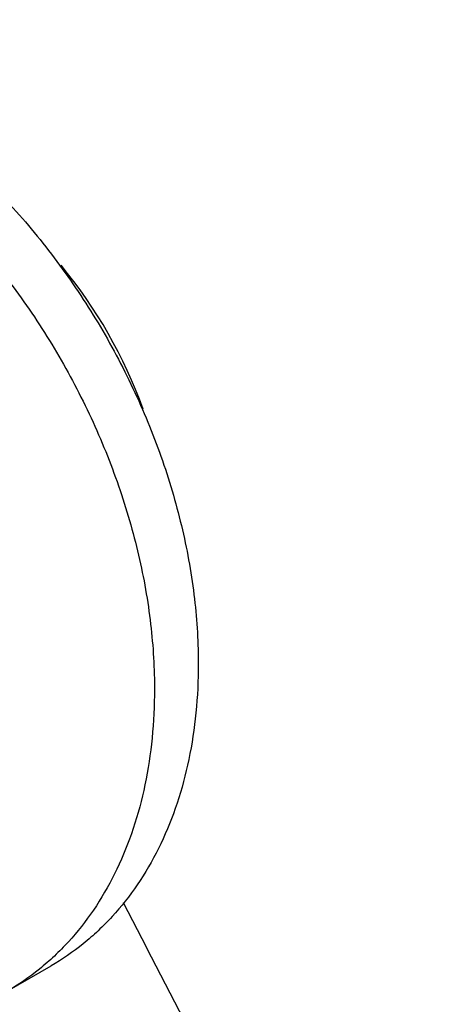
# Model space of a CAD drawing. Header units: inches. Extents: x 0 to 34, y 0 to 22.
# Tile 93 of 175: x 20.8 to 21.3, y 12.5 to 13.6. Entities that reach past the tile are written whole.
import ezdxf

# ---------------------------------------------------------------- set-up
doc = ezdxf.new("R2010")
doc.units = ezdxf.units.IN
doc.header["$LTSCALE"] = 1.87
doc.header["$MEASUREMENT"] = 0
doc.layers.add('3_ALL_AXES', color=7, linetype='CONTINUOUS')
doc.layers.add('7_ALL_FEATURES', color=7, linetype='CONTINUOUS')

msp = doc.modelspace()

# ---------------------------------------------------------------- linework, layer by layer
at = {"layer": '3_ALL_AXES', "color": 7, "linetype": 'Continuous'}
msp.add_line((20.797746, 12.499662), (20.845964, 12.527554), dxfattribs=at)
for points, knots in [([(20.270949, 13.521598), (20.279156, 13.526345), (20.296116, 13.535026), (20.322857, 13.545428), (20.350793, 13.553174), (20.379776, 13.558228), (20.409658, 13.560564), (20.450978, 13.560042), (20.504265, 13.552313), (20.56833, 13.532482), (20.632089, 13.502445), (20.694285, 13.462833), (20.753707, 13.41445), (20.809185, 13.358267), (20.859624, 13.295407), (20.90402, 13.227125), (20.94149, 13.154784), (20.971286, 13.079826), (20.992809, 13.00374), (21.005626, 12.928052), (21.008242, 12.877745), (21.007932, 12.853123)], [0, 0, 0, 0, 0.02451608, 0.04916398, 0.07407077, 0.09935442, 0.12512057, 0.1514591, 0.20608267, 0.2636518, 0.32426613, 0.38778296, 0.45385927, 0.52199424, 0.59157204, 0.66190039, 0.73224956, 0.80188822, 0.87012213, 0.93632735, 1, 1, 1, 1]), ([(20.222734, 13.493707), (20.230942, 13.498455), (20.247902, 13.507135), (20.274642, 13.517537), (20.302579, 13.525282), (20.331562, 13.530336), (20.361444, 13.532672), (20.402764, 13.53215), (20.45605, 13.52442), (20.520115, 13.504589), (20.583874, 13.474551), (20.646069, 13.434939), (20.705491, 13.386555), (20.760969, 13.330372), (20.811407, 13.267513), (20.855803, 13.199231), (20.893273, 13.12689), (20.923069, 13.051933), (20.944592, 12.975847), (20.957409, 12.900159), (20.960024, 12.849853), (20.959714, 12.82523)], [0, 0, 0, 0, 0.02451604, 0.04916391, 0.07407076, 0.09935446, 0.1251206, 0.15145919, 0.20608288, 0.26365211, 0.32426649, 0.38778343, 0.4538597, 0.52199473, 0.59157243, 0.66190079, 0.73224986, 0.80188845, 0.87012227, 0.93632741, 1, 1, 1, 1]), ([(21.007932, 12.853123), (21.007707, 12.835216), (21.00561, 12.800064), (20.997222, 12.748942), (20.983729, 12.700967), (20.965271, 12.656701), (20.942041, 12.616669), (20.91876, 12.58705), (20.898089, 12.566072), (20.876288, 12.547049), (20.858391, 12.534743), (20.845957, 12.52755)], [0, 0, 0, 0, 0.14126801, 0.2772485, 0.40790607, 0.53350681, 0.65457258, 0.77191666, 0.82955867, 0.88669003, 1, 1, 1, 1]), ([(20.959714, 12.82523), (20.959489, 12.807323), (20.957392, 12.772171), (20.949004, 12.721048), (20.935511, 12.673073), (20.917052, 12.628806), (20.893822, 12.588775), (20.870541, 12.559156), (20.849869, 12.538178), (20.828068, 12.519155), (20.81017, 12.506848), (20.797736, 12.499656)], [0, 0, 0, 0, 0.14126814, 0.27724862, 0.40790622, 0.53350689, 0.65457253, 0.77191661, 0.82955853, 0.88668983, 1, 1, 1, 1])]:
    msp.add_open_spline(points, degree=3, knots=knots, dxfattribs=at)
at = {"layer": '7_ALL_FEATURES', "color": 7, "linetype": 'Continuous'}
for centre, radius, start, end in [((20.444815, 12.958861), 0.53428, 19.869055, 39.507514), ((39.291652, 22.017682), 20.641437, 207.1539114, 209.1419613)]:
    msp.add_arc(centre, radius, start, end, dxfattribs=at)
for points, knots in [([(21.480384, 12.09925), (21.499071, 12.11757), (21.534644, 12.156926), (21.581389, 12.222475), (21.621669, 12.294593), (21.667064, 12.400345), (21.705525, 12.546818), (21.721665, 12.73579), (21.708375, 12.935433), (21.666141, 13.140019), (21.596247, 13.343727), (21.500729, 13.54071), (21.382349, 13.725302), (21.24451, 13.892182), (21.091153, 14.036535), (20.926636, 14.154184), (20.755556, 14.241681), (20.582741, 14.296356), (20.439114, 14.31317), (20.329192, 14.30804), (20.276273, 14.299508), (20.250491, 14.293759)], [0, 0, 0, 0, 0.02542106, 0.0513924, 0.07805122, 0.10550551, 0.1630162, 0.22424124, 0.28898572, 0.35670306, 0.4265874, 0.49766138, 0.56885895, 0.63910506, 0.70739496, 0.77287612, 0.83493478, 0.8932879, 0.94807115, 0.97433983, 1, 1, 1, 1]), ([(20.079056, 14.228874), (20.055099, 14.215018), (20.008788, 14.183909), (19.945723, 14.128071), (19.889453, 14.063476), (19.840456, 13.990735), (19.799155, 13.910482), (19.754034, 13.792496), (19.719464, 13.629236), (19.713161, 13.420002), (19.741162, 13.200902), (19.802416, 12.979266), (19.894798, 12.762464), (20.015185, 12.55777), (20.159531, 12.372061), (20.32301, 12.21159), (20.50024, 12.08177), (20.685357, 11.987052), (20.844045, 11.939418), (20.968324, 11.922853), (21.057952, 11.920982), (21.144726, 11.929517), (21.200704, 11.942247), (21.227817, 11.950315)], [0, 0, 0, 0, 0.02522052, 0.05066313, 0.07655209, 0.10307842, 0.13039671, 0.1586233, 0.21799935, 0.28143621, 0.34854683, 0.4185375, 0.49033431, 0.56270169, 0.63435511, 0.70407157, 0.77080258, 0.83379367, 0.8927114, 0.92072619, 0.94785333, 0.97422072, 1, 1, 1, 1])]:
    msp.add_open_spline(points, degree=3, knots=knots, dxfattribs=at)

doc.saveas('drawing.dxf')
